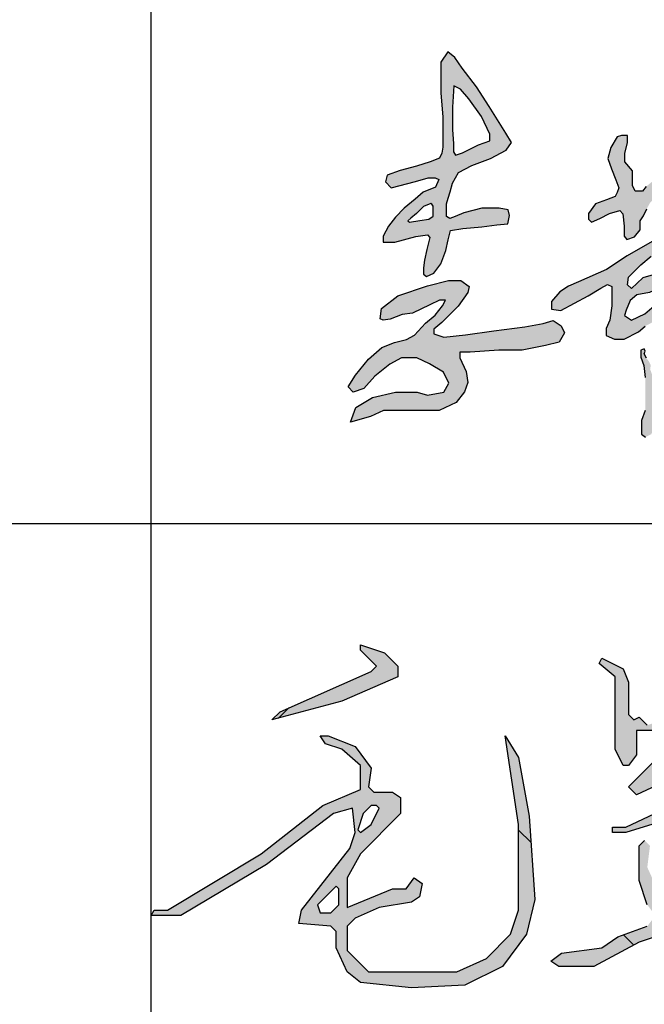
# Model space of a CAD drawing. Extents: x 687841 to 771941, y 252015 to 732780.
# Tile 8 of 98: x 769127 to 770059, y 263498 to 264967. Entities that reach past the tile are written whole.
import ezdxf

# ---------------------------------------------------------------- set-up
doc = ezdxf.new("R2010")
doc.units = 0
doc.header["$LTSCALE"] = 1000
doc.header["$MEASUREMENT"] = 0
doc.layers.get('0').update_dxf_attribs({"linetype": 'CONTINUOUS'})
doc.layers.add('PUB_TITLE', color=4, linetype='CONTINUOUS')

# ---------------------------------------------------------------- blocks, each defined once
blk = doc.blocks.new('李敬辉')
h = blk.add_hatch(color=3)
h.paths.add_polyline_path([(3996.515418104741, 949.8547423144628), (3919.837361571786, 887.2040602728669), (3809.476684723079, 792.9538422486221), (3729.932400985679, 732.1403451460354), (3679.72012962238, 668.5681476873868), (3669.576898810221, 638.6948370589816), (3706.946696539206, 622.1578117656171), (3817.454301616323, 677.6368172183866), (3907.141816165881, 707.510127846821), (3970.136618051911, 727.7812186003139), (3990.423079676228, 742.7178177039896), (3996.295476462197, 778.459170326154), (4005.99273953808, 824.1076287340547), (4011.865136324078, 887.0548775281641), (4025.745346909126, 937.199391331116), (4016.669824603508, 959.070908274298)], flags=16)
h.paths.add_polyline_path([(4032.029908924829, 1341.098688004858), (3905.536647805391, 1269.765277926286), (3844.168647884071, 1178.408328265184), (3835.401855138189, 1138.361473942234), (3884.24580103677, 1155.881958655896), (3964.399881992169, 1209.69499644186), (4023.263116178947, 1252.244680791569), (4055.82574677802, 1307.309189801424)], flags=16)
h.paths.add_polyline_path([(3256.286730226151, 1743.453381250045), (3239.085076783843, 1695.707533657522), (3257.897749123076, 1665.240977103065), (3275.375898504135, 1637.036219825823), (3275.375898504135, 1590.599689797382), (3284.339872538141, 1520.294819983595), (3276.611267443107, 1463.661475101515), (3258.577855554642, 1420.542940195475), (3246.484582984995, 1391.627491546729), (3212.206675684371, 1376.780794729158), (3163.259068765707, 1376.780794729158), (3103.362829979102, 1398.661867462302), (3077.601038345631, 1426.334985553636), (3069.228382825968, 1468.810022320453), (3038.314187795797, 1468.810022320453), (3013.840271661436, 1452.72099494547), (3013.840271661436, 1416.038003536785), (3040.246339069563, 1372.919468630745), (3083.009439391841, 1316.581341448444), (3111.423826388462, 1294.779525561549), (3148.46393700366, 1294.779525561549), (3188.041038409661, 1305.933942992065), (3207.829701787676, 1305.933942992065), (3215.440674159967, 1290.216354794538), (3199.203978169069, 1250.668987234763), (3128.95448232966, 1162.909061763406), (3065.652528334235, 1116.906139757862), (3031.318195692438, 1079.707135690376), (2990.226741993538, 1019.632357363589), (2990.226741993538, 979.9753792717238), (3002.529502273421, 969.2679479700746), (3034.675911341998, 1019.632357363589), (3096.34520427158, 1076.360360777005), (3141.856448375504, 1114.341140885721), (3172.364111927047, 1137.829385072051), (3187.867969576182, 1149.823362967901), (3209.302138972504, 1171.483865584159), (3205.360766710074, 1144.654355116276), (3186.409278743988, 1107.129554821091), (3176.238780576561, 1077.546627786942), (3105.422304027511, 1013.050216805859), (3024.622820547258, 946.3531636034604), (2961.744524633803, 885.9407848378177), (2916.392828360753, 845.5490227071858), (2879.880262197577, 812.3709826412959), (2856.711348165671, 773.9496244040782), (2851.288975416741, 744.3946902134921), (2868.049384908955, 729.617166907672), (2913.893921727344, 770.9940747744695), (3024.241978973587, 863.8615137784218), (3094.972180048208, 923.3870985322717), (3162.195641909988, 988.1211843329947), (3199.760592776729, 1041.004612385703), (3221.666419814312, 1053.467835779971), (3242.776986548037, 1066.727337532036), (3269.91904719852, 1066.727337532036), (3247.300663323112, 1030.263792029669), (3206.217772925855, 959.6751714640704), (3152.251845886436, 892.8381540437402), (3048.010324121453, 780.3212003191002), (2914.632393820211, 624.9261803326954), (2820.037656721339, 519.2316109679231), (2736.441353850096, 377.1421853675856), (2707.472380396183, 319.8508400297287), (2707.472380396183, 271.6054551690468), (2718.347773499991, 252.813600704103), (2745.398116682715, 249.2491786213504), (2858.105588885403, 362.5780372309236), (2963.060568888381, 494.8127452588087), (3040.665715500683, 600.8559323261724), (3088.007928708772, 652.0849720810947), (3116.167444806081, 687.1752943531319), (3154.265799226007, 721.2723765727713), (3169.925599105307, 721.2723765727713), (3184.202425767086, 706.992766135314), (3175.243860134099, 659.2123547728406), (3160.037915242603, 608.5996072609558), (3147.189131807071, 547.3029244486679), (3102.52858411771, 439.3196871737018), (3102.52858411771, 399.0522627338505), (3135.403099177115, 384.2168425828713), (3182.063628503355, 435.0809635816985), (3275.475052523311, 581.1097354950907), (3338.135209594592, 676.2815813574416), (3378.237827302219, 765.6095557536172), (3378.237827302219, 823.2136564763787), (3364.034915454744, 834.0665606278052), (3343.148121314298, 814.8652686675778), (3312.235729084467, 748.0779413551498), (3274.639454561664, 693.8133081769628), (3249.575346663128, 663.7589996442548), (3233.701464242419, 663.7589996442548), (3233.701464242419, 706.8915871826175), (3217.92876399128, 760.4662923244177), (3202.279780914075, 787.0130638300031), (3172.437801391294, 798.6499924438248), (3152.785700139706, 811.7415371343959), (3178.98850180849, 841.9247926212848), (3250.33274815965, 928.911598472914), (3319.167147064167, 1012.838261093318), (3341.295743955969, 1063.054429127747), (3341.295743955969, 1107.035683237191), (3311.164865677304, 1129.769020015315), (3281.898655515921, 1136.62872816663), (3265.639875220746, 1130.852084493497), (3253.712548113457, 1147.664878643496), (3273.430000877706, 1224.706243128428), (3292.2830108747, 1258.871452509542), (3300.910537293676, 1289.205127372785), (3335.226391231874, 1337.753936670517), (3426.717607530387, 1418.450559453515), (3514.865530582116, 1502.069117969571), (3559.831878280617, 1542.099671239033), (3577.818192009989, 1591.933678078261), (3558.19673836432, 1616.442143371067), (3526.311509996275, 1589.482786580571), (3483.798097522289, 1557.621759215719), (3439.649545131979, 1527.39454709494), (3401.22375709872, 1491.448700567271), (3374.244173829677, 1468.574050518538), (3349.717075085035, 1456.319817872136), (3337.453525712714, 1471.841905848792), (3337.453525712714, 1533.930145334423), (3337.453525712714, 1591.185291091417), (3327.696770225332, 1652.868702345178), (3311.992351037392, 1690.289625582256), (3293.066327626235, 1724.491596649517)])
h.paths.add_polyline_path([(2399.124112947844, 949.9947065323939), (2324.079618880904, 885.5519203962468), (2291.833830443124, 840.4419588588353), (2298.283123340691, 804.1196142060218), (2329.942550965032, 753.1511664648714), (2348.117257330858, 743.7777234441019), (2366.878549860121, 785.3726157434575), (2388.570970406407, 842.1994372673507), (2407.918398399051, 897.8546065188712), (2407.918398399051, 924.2175695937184), (2407.918398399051, 940.0353249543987)], flags=16)
h.paths.add_polyline_path([(2725.67412876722, 1378.992116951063), (2627.52381868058, 1264.198187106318), (2489.221313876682, 1112.62570795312), (2318.261982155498, 957.2734079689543), (2225.509707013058, 889.4683328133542), (2164.861024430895, 831.4172459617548), (2104.230369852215, 784.0029899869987), (1996.79991962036, 688.9801020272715), (2046.421999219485, 668.3485893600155), (2183.72958358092, 745.8025391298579), (2217.685102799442, 769.9677829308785), (2263.688511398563, 715.8439009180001), (2286.840974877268, 695.6006905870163), (2286.840974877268, 668.1276819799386), (2279.123411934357, 640.654785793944), (2241.555080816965, 583.8998013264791), (2112.426125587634, 460.6810373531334), (2008.493558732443, 361.153999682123), (1921.131205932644, 281.1597836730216), (1873.490178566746, 252.013724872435), (1823.904605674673, 185.949377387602), (1871.545633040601, 163.6041181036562), (1991.13461952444, 251.0421820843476), (2139.357033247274, 383.4063991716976), (2206.763738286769, 457.6508401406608), (2250.424633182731, 499.7481421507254), (2296.029172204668, 551.9527718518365), (2320.652946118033, 577.3518367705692), (2342.893868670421, 577.3518367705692), (2377.095244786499, 502.723140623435), (2447.917805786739, 397.0979350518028), (2527.450371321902, 290.3825824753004), (2627.415650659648, 188.7907072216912), (2710.223228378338, 140.1671379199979), (2783.640469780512, 107.7515374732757), (2853.79576930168, 101.2286428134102), (2831.842752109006, 151.6147124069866), (2737.541287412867, 216.0881141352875), (2653.026232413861, 296.2742328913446), (2536.300768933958, 404.1069383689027), (2474.980543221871, 501.9305721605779), (2432.451806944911, 579.2642313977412), (2413.376601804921, 645.4475203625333), (2403.83911190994, 683.5690516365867), (2436.72444377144, 807.2430084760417), (2460.581802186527, 906.2978777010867), (2469.262285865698, 996.3725527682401), (2496.638935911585, 1033.069709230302), (2598.221777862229, 1129.443673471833), (2672.22818559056, 1199.655244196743), (2749.127209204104, 1286.240246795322), (2776.503859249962, 1328.942261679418), (2776.503859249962, 1380.623234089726)])
h.paths.add_polyline_path([(1689.874286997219, 731.2899922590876), (1619.251386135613, 718.7695465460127), (1581.092187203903, 687.4684884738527), (1558.310649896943, 632.2648021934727), (1548.059025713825, 601.5328195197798), (1587.357143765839, 575.9228526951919), (1663.106082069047, 612.3459266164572), (1728.603170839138, 668.6878761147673), (1745.119751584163, 726.1679764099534), (1710.377760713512, 741.534023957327)], flags=16)
h.paths.add_polyline_path([(1183.492006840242, 736.0726089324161), (1135.321406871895, 680.4368885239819), (1135.321406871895, 637.9287999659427), (1187.871008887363, 631.0524534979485), (1265.444381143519, 671.0600728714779), (1343.643325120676, 713.5682738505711), (1415.586326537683, 756.7015359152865), (1451.870387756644, 777.3304628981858), (1476.894157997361, 766.0782391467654), (1476.894157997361, 656.6135171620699), (1466.108904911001, 576.700469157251), (1445.612867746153, 528.9126380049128), (1445.612867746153, 488.572139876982), (1491.573685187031, 468.7122853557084), (1546.399998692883, 468.7122853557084), (1627.277678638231, 509.4725637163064), (1666.32205254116, 542.217220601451), (1715.824696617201, 568.6917053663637), (1799.968600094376, 610.5205458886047), (1823.691424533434, 682.5129682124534), (1823.691424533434, 776.4544780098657), (1789.425147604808, 814.2065936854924), (1723.528738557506, 836.1555687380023), (1652.36071594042, 814.2065936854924), (1588.975382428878, 754.226473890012), (1566.47237777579, 775.8476291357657), (1572.098016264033, 819.5224234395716), (1640.482740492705, 889.1421993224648), (1699.32005942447, 937.5600380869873), (1798.997341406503, 1001.886468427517), (1910.19248946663, 1063.497030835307), (1966.90791238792, 1096.737689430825), (2020.896599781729, 1122.349454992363), (2062.887876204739, 1141.966817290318), (2097.244293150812, 1154.500191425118), (2128.328627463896, 1145.236471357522), (2134.872567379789, 1119.079800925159), (2057.26268841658, 959.4752868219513), (1963.602027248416, 793.8271290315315), (1869.933478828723, 588.9590862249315), (1838.080700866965, 503.2660219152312), (1786.626074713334, 396.7616836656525), (1740.733989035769, 285.180635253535), (1721.140253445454, 227.6262246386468), (1708.657889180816, 227.6262246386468), (1705.388736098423, 264.7481078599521), (1693.500845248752, 298.9002763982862), (1697.364471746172, 321.1733613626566), (1684.28763406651, 345.8222405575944), (1673.474888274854, 360.2560926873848), (1659.458791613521, 385.1543217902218), (1665.685438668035, 400.5263276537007), (1660.008195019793, 414.6172955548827), (1640.595640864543, 405.284324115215), (1640.595640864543, 365.7562929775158), (1657.332839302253, 320.4454350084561), (1666.274052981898, 251.4761273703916), (1666.274052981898, 180.9552967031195), (1666.274052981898, 123.1384953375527), (1666.274052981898, 64.65121477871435), (1644.698814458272, 8.411231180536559), (1644.698814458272, -29.43250765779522), (1644.698814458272, -68.853064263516), (1667.316972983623, -85.14692280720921), (1699.403213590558, -69.37874513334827), (1725.703366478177, -14.71557930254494), (1725.703366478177, 32.06349769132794), (1737.275541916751, 83.0474595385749), (1754.556735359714, 130.2676767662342), (1774.862351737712, 189.8965931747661), (1813.726220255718, 303.5021200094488), (1860.170864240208, 404.1981118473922), (1908.211211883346, 512.7007344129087), (1944.435104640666, 578.6309635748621), (1996.79991962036, 688.9801020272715), (2070.264259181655, 840.4708510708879), (2157.681822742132, 997.994451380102), (2228.243879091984, 1080.907680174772), (2316.446336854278, 1178.183823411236), (2427.769709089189, 1344.311569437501), (2506.371804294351, 1503.742168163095), (2572.071933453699, 1639.363335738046), (2617.341618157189, 1732.811059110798), (2617.341618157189, 1789.920652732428), (2589.362140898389, 1821.183937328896), (2559.721849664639, 1810.488647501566), (2511.144943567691, 1746.316683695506), (2429.485524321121, 1500.876667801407), (2312.816173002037, 1303.115547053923), (2260.44459752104, 1228.805227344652), (2233.130820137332, 1186.955813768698), (2195.347054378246, 1227.440548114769), (2139.353878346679, 1253.823859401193), (2094.286348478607, 1236.083366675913), (1925.694995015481, 1150.45719289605), (1796.810544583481, 1074.057977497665), (1563.674656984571, 938.5519290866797), (1446.220636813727, 861.5309128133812), (1288.392001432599, 792.7621643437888), (1232.417980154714, 768.0053609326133)])
h.paths.add_polyline_path([(1507.571059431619, 1611.519450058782), (1471.802373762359, 1551.269182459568), (1453.918143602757, 1489.48729035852), (1475.873096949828, 1432.023041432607), (1499.378007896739, 1368.198683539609), (1516.057618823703, 1322.90749057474), (1506.485097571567, 1297.615908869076), (1495.754379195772, 1275.149796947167), (1446.189313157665, 1256.257775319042), (1384.871791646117, 1233.280934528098), (1345.99507817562, 1178.441380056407), (1345.99507817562, 1146.784396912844), (1361.835383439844, 1129.934841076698), (1409.867393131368, 1150.35859962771), (1463.009440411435, 1178.441380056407), (1522.794130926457, 1196.312168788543), (1539.656398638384, 1176.398914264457), (1546.810135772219, 1106.447496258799), (1546.810135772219, 1050.79266427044), (1561.62847858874, 1031.900642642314), (1604.550901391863, 1046.707845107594), (1636.742605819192, 1085.513121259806), (1636.742605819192, 1138.104366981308), (1655.797304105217, 1165.83324591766), (1674.192628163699, 1205.149026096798), (1692.233025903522, 1237.834099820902), (1720.042798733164, 1265.622786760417), (1720.042798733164, 1239.892529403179), (1720.042798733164, 1200.782479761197), (1783.902043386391, 1235.775670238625), (1857.031062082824, 1317.083413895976), (1938.4000051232, 1387.069794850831), (2010.499174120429, 1445.734813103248), (2041.398946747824, 1501.312299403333), (2041.398946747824, 1544.539095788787), (1994.019550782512, 1544.539095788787), (1970.877453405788, 1537.53020489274), (1961.976802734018, 1517.251806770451), (1961.976802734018, 1500.886785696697), (1956.280178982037, 1482.387225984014), (1946.311369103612, 1466.733717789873), (1933.494360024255, 1462.820340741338), (1933.494360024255, 1489.146654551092), (1943.46316990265, 1517.251806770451), (1943.46316990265, 1540.376256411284), (1923.871011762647, 1567.552698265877), (1911.765883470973, 1591.388773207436), (1911.765883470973, 1609.888332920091), (1891.472210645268, 1614.513222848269), (1883.639719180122, 1608.821007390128), (1868.368197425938, 1597.266258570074), (1858.873524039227, 1574.795424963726), (1873.10978769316, 1539.779300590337), (1873.10978769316, 1518.307215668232), (1873.10978769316, 1493.006181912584), (1854.091821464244, 1459.176661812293), (1843.223864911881, 1441.290021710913), (1843.223864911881, 1424.680934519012), (1803.503440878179, 1402.03056448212), (1716.115623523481, 1368.089522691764), (1670.884489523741, 1330.801930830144), (1650.530648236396, 1304.248751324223), (1608.691933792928, 1304.248751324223), (1593.991674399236, 1337.581482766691), (1593.991674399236, 1420.390047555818), (1550.660241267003, 1470.996499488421), (1550.660241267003, 1520.699086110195), (1566.034522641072, 1577.631246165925), (1566.034522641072, 1619.200843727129), (1532.572970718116, 1619.200843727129)], flags=17)
h.paths.add_polyline_path([(168.3466233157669, 582.6222484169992), (174.9746187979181, 641.5664081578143), (267.1028996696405, 713.0941942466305), (434.7896980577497, 770.0514241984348), (553.4297355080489, 799.1924240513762), (623.6857664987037, 799.1924240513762), (670.081284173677, 766.0776770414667), (662.7905342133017, 731.6383851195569), (607.7787576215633, 654.1500345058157), (515.7140254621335, 561.9706123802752), (470.6440167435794, 525.5443906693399), (470.6440167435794, 498.3903206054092), (527.6442821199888, 480.5084021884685), (649.5983173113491, 493.0920285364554), (809.3890755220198, 516.2388499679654), (985.6238517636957, 537.9385875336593), (1089.192928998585, 557.1345957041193), (1145.989027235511, 572.9921481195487), (1190.25656444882, 543.7808851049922), (1208.631832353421, 504.5543672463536), (1178.563150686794, 451.1395248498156), (1102.556862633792, 432.7782430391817), (970.589623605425, 406.0708218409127), (837.7870119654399, 406.0708218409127), (676.0104691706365, 394.2933669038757), (617.3928665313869, 394.2933669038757), (617.3928665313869, 362.6638144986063), (653.1658338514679, 285.7908567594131), (662.541973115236, 223.9548901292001), (643.7896945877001, 171.4879820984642), (596.9089982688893, 109.6520154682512), (500.3347863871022, 64.68044425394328), (399.0723921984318, 64.68044425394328), (276.4846726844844, 64.68044425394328), (186.6862859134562, 64.68044425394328), (113.4294937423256, 31.87800294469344), (0, 0), (30.72039399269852, 82.64679088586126), (125.2450472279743, 138.1381626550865), (253.6920932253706, 168.2718404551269), (377.2470151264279, 168.2718404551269), (435.2929047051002, 152.5285078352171), (527.3369046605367, 169.1004960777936), (556.3599621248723, 220.4737720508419), (526.5078418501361, 280.9616977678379), (446.0727493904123, 328.1920328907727), (375.5884388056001, 362.9933206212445), (287.6904289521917, 362.9933206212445), (223.0109101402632, 326.5348340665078), (138.4296022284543, 258.589457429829), (74.57914622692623, 189.8155375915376), (15.70419383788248, 169.1004960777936), (-13.3188636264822, 198.9301873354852), (28.14261484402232, 265.2182527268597), (101.1145645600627, 355.5358697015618), (176.3168036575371, 421.4631759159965), (249.6434543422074, 448.7945339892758), (316.5685863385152, 466.821700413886), (361.9612963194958, 491.2455126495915), (424.2816255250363, 559.4976863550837), (478.9857993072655, 604.8560984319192), (519.722777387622, 656.02982702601), (537.1815466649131, 689.1763891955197), (503.4279410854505, 689.1763891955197), (447.5600596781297, 663.0080269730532), (349.7912672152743, 615.9049524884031), (291.5955198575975, 607.1822025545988), (224.6703878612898, 582.1769486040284), (183.9334097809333, 575.7801903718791)])
h.paths.add_polyline_path([(454.2038296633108, 1235.907652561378), (412.5976764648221, 1217.559074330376), (373.1659258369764, 1178.999550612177), (341.3327533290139, 1152.665817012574), (323.3288622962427, 1137.021977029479), (332.7221281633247, 1129.460761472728), (391.1698168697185, 1138.847020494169), (442.9317672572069, 1147.159600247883), (466.8387559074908, 1162.83430175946), (466.8387559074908, 1193.339756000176), (466.8387559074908, 1220.716419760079), (460.5765035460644, 1231.406313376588)], flags=16)
h.paths.add_polyline_path([(584.8570525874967, 1900.046747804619), (575.7411926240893, 1780.415339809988), (575.7411926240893, 1654.027426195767), (581.8109960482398, 1572.947222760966), (581.8109960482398, 1526.92552643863), (593.3682983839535, 1507.838679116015), (633.2214535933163, 1521.034438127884), (723.3524570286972, 1567.230836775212), (787.9111882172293, 1588.935071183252), (787.9111882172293, 1628.123365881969), (740.8409725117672, 1726.611632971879), (669.0421951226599, 1826.692456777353), (622.5840301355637, 1881.556069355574)], flags=16)
h.paths.add_polyline_path([(550.6811410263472, 2092.742400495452), (509.9966695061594, 2033.609823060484), (509.9966695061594, 1861.755685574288), (521.1927357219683, 1723.200103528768), (521.1927357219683, 1632.011223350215), (521.1927357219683, 1554.473632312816), (516.2323305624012, 1519.188821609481), (503.139267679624, 1492.229689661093), (449.9737839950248, 1471.613915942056), (373.7671597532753, 1446.783701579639), (280.4397912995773, 1421.155747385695), (207.0601833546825, 1394.815943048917), (197.086415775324, 1357.0860867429), (229.1453890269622, 1323.627443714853), (367.3555003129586, 1359.221637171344), (439.3099945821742, 1380.578265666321), (478.4934094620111, 1380.578265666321), (499.6499476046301, 1370.128053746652), (481.2163140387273, 1327.716197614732), (410.9089032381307, 1298.553950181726), (364.9214944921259, 1259.229063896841), (303.171075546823, 1209.664642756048), (255.0750664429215, 1158.070909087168), (215.4664160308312, 1107.183966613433), (185.0524980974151, 1049.936015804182), (185.0524980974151, 1017.424857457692), (251.5384228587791, 1017.424857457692), (369.657000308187, 1047.815754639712), (435.4355512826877, 1057.710494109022), (448.0700268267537, 1043.537571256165), (431.7497259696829, 976.1078700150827), (419.0185752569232, 915.1323741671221), (411.9944143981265, 871.703669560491), (411.9944143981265, 836.1711952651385), (428.6766274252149, 822.1336273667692), (470.8209165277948, 840.9965319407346), (509.8923324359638, 894.5146892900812), (537.9403002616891, 969.0337749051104), (552.2320000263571, 1029.111925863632), (565.0451781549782, 1083.280663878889), (635.5177705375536, 1094.60686068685), (742.3634374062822, 1103.083858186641), (827.3533049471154, 1113.971725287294), (889.6792679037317, 1120.504513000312), (898.396258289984, 1166.669321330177), (891.8584028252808, 1200.204185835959), (839.9929635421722, 1208.043418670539), (741.9276104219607, 1208.043418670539), (639.9972787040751, 1183.29841947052), (590.7506322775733, 1162.208566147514), (561.9979948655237, 1150.899569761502), (543.0334365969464, 1162.208566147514), (543.0334365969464, 1233.489025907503), (551.9782558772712, 1265.654714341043), (562.910662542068, 1301.765145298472), (577.3592059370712, 1349.307224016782), (611.1671208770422, 1410.878439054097), (685.8717870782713, 1450.109678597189), (791.5149861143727, 1489.544175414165), (880.2736077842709, 1536.030845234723), (910.2679239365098, 1580.682466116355), (878.4372302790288, 1632.06248735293), (784.2823764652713, 1783.283875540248), (711.3083985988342, 1895.599932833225), (631.0707127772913, 2001.038294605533), (590.4022411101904, 2061.445726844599)])
h.paths.add_polyline_path([(4308.846747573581, 1042.204819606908), (4267.878560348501, 1083.500671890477), (4228.514640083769, 1099.04018513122), (4220.252856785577, 1083.015012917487), (4247.953560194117, 1024.741894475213), (4267.048145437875, 1004.378168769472), (4249.923344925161, 960.0513323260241), (4210.08416141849, 929.9731905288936), (4146.341197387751, 875.1248672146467), (4101.189837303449, 829.122956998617), (4083.48363367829, 810.5452646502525), (4082.598233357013, 840.6234064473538), (4090.566160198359, 909.6262155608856), (4112.818124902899, 971.0614011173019), (4132.295129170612, 1019.717235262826), (4171.249137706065, 1071.911634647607), (4207.13094909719, 1126.366933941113), (4167.020669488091, 1145.554173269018), (4123.44180200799, 1086.066120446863), (4107.506173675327, 1071.911634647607), (4098.652846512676, 1118.798186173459), (4116.359275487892, 1170.107944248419), (4122.514261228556, 1230.956741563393), (4220.904118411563, 1309.410676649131), (4284.509618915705, 1383.892213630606), (4311.343175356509, 1410.70564788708), (4299.417200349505, 1453.4083372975), (4268.608243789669, 1464.332291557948), (4255.688249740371, 1436.525842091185), (4233.823887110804, 1405.740234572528), (4201.027343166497, 1371.975244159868), (4163.261605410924, 1339.203268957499), (4142.391036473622, 1317.355360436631), (4117.54506741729, 1301.465992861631), (4101.643692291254, 1310.403804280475), (4130.46483611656, 1365.023575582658), (4183.138155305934, 1418.65033167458), (4213.97392852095, 1504.523944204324), (4259.690466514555, 1618.729012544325), (4285.530229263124, 1705.127631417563), (4290.49942307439, 1788.546979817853), (4266.647473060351, 1825.29124070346), (4197.07875970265, 1844.159878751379), (4082.787527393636, 1799.470934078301), (3971.47790151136, 1734.92022372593), (3880.045050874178, 1669.376498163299), (3814.451737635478, 1609.79120112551), (3763.766005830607, 1574.040067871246), (3729.975668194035, 1544.247475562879), (3716.0618804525, 1552.19215935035), (3720.037280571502, 1591.915578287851), (3711.092686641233, 1617.73588491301), (3691.915172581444, 1624.639886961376), (3664.09165339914, 1595.464261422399), (3664.09165339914, 1561.48331015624), (3664.09165339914, 1490.946852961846), (3641.357214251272, 1406.537749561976), (3602.582809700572, 1319.361176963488), (3567.635750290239, 1230.604301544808), (3527.515329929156, 1141.619998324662), (3495.876409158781, 1067.594665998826), (3462.694291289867, 1007.449062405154), (3450.34736240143, 961.9543960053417), (3450.34736240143, 931.6814285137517), (3478.760397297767, 912.6919378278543), (3517.52826669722, 971.5595388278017), (3581.223005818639, 1103.582445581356), (3634.974624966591, 1225.510953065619), (3662.050207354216, 1304.942501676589), (3694.045406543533, 1379.116342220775), (3724.145862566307, 1459.309880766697), (3763.048040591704, 1498.651068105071), (3888.497931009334, 1596.280663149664), (3984.182460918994, 1656.481015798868), (4084.591905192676, 1696.024336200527), (4151.661711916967, 1727.636238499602), (4191.214700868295, 1735.075814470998), (4211.223756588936, 1719.731576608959), (4196.798649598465, 1665.329227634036), (4175.737209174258, 1594.785912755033), (4159.021644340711, 1536.324938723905), (4141.783492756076, 1490.39149293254), (4105.217743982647, 1466.902686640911), (4002.332604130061, 1399.738523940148), (3919.064636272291, 1339.385278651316), (3843.419584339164, 1278.446207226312), (3801.205436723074, 1220.788931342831), (3771.885593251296, 1165.123419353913), (3733.18352606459, 1097.738911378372), (3713.246131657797, 1032.698045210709), (3744.911418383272, 1014.533500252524), (3744.911418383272, 994.7867413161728), (3781.692376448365, 947.8822024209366), (3835.673401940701, 987.7510942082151), (3822.764900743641, 1038.173512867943), (3884.731881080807, 1080.20538582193), (3966.215527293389, 1126.077112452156), (4001.792890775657, 1149.586379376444), (4027.615301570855, 1142.705536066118), (4027.615301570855, 1072.17784771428), (3991.863967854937, 1011.12781670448), (3905.312424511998, 932.8783755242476), (3691.115405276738, 754.7451846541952), (3587.504187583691, 641.9545980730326), (3552.598367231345, 606.263947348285), (3525.81033149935, 555.9727240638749), (3525.81033149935, 503.2479221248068), (3567.210064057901, 465.9350355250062), (3636.209993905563, 474.8576701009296), (3747.421141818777, 538.9385728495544), (3854.573735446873, 600.5858969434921), (3933.314646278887, 654.1218168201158), (3960.102682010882, 654.1218168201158), (3978.872537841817, 637.0293190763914), (3970.741682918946, 581.1269359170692), (3966.852141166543, 512.5802190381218), (3956.398828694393, 415.5219478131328), (3943.816409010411, 288.6258910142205), (3943.816409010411, 132.3412831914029), (3935.493105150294, 15.7636808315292), (3935.493105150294, -184.6980185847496), (3935.493105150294, -325.9623860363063), (3953.33136390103, -425.0752645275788), (3953.33136390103, -512.7958426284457), (3978.413274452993, -561.782644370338), (3996.654684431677, -529.8842932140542), (3996.654684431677, -404.5691013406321), (3996.654684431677, -280.3931844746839), (4002.961556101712, -148.625361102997), (4002.961556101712, -50.3631727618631), (4002.961556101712, 46.63922519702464), (4013.067604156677, 147.7434178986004), (4013.118983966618, 282.2500430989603), (4017.588576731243, 353.2129133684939), (4032.327821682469, 518.2874989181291), (4035.505257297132, 586.5513644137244), (4041.065769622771, 624.652210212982), (4072.840351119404, 648.4651264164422), (4083.167242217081, 698.4724865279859), (4091.905190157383, 729.4293113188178), (4192.021003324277, 815.2594168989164), (4286.68559893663, 888.1750409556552), (4326.985623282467, 954.7306684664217), (4343.547274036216, 1002.014066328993)])
for points in [[(550.6811410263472, 2092.742400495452), (509.9966695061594, 2033.609823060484), (509.9966695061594, 1861.755685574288), (521.1927357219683, 1723.200103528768), (521.1927357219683, 1632.011223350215), (521.1927357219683, 1554.473632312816), (516.2323305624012, 1519.188821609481), (503.139267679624, 1492.229689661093), (449.9737839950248, 1471.613915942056), (373.7671597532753, 1446.783701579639), (280.4397912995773, 1421.155747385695), (207.0601833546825, 1394.815943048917), (197.086415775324, 1357.0860867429), (229.1453890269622, 1323.627443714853), (367.3555003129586, 1359.221637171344), (439.3099945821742, 1380.578265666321), (478.4934094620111, 1380.578265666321), (499.6499476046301, 1370.128053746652), (481.2163140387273, 1327.716197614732), (410.9089032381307, 1298.553950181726), (364.9214944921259, 1259.229063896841), (303.171075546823, 1209.664642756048), (255.0750664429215, 1158.070909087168), (215.4664160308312, 1107.183966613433), (185.0524980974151, 1049.936015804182), (185.0524980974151, 1017.424857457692), (251.5384228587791, 1017.424857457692), (369.657000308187, 1047.815754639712), (435.4355512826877, 1057.710494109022), (448.0700268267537, 1043.537571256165), (431.7497259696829, 976.1078700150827), (419.0185752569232, 915.1323741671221), (411.9944143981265, 871.703669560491), (411.9944143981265, 836.1711952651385), (428.6766274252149, 822.1336273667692), (470.8209165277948, 840.9965319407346), (509.8923324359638, 894.5146892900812), (537.9403002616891, 969.0337749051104), (552.2320000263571, 1029.111925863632), (565.0451781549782, 1083.280663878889), (635.5177705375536, 1094.60686068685), (742.3634374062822, 1103.083858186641), (827.3533049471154, 1113.971725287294), (889.6792679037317, 1120.504513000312), (898.396258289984, 1166.669321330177), (891.8584028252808, 1200.204185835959), (839.9929635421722, 1208.043418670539), (741.9276104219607, 1208.043418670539), (639.9972787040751, 1183.29841947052), (590.7506322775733, 1162.208566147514), (561.9979948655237, 1150.899569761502), (543.0334365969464, 1162.208566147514), (543.0334365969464, 1233.489025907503), (551.9782558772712, 1265.654714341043), (562.910662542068, 1301.765145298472), (577.3592059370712, 1349.307224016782), (611.1671208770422, 1410.878439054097), (685.8717870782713, 1450.109678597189), (791.5149861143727, 1489.544175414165), (880.2736077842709, 1536.030845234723), (910.2679239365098, 1580.682466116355), (878.4372302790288, 1632.06248735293), (784.2823764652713, 1783.283875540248), (711.3083985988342, 1895.599932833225), (631.0707127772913, 2001.038294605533), (590.4022411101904, 2061.445726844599)], [(584.8570525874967, 1900.046747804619), (575.7411926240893, 1780.415339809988), (575.7411926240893, 1654.027426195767), (581.8109960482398, 1572.947222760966), (581.8109960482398, 1526.92552643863), (593.3682983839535, 1507.838679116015), (633.2214535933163, 1521.034438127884), (723.3524570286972, 1567.230836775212), (787.9111882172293, 1588.935071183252), (787.9111882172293, 1628.123365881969), (740.8409725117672, 1726.611632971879), (669.0421951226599, 1826.692456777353), (622.5840301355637, 1881.556069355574)], [(454.2038296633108, 1235.907652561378), (412.5976764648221, 1217.559074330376), (373.1659258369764, 1178.999550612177), (341.3327533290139, 1152.665817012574), (323.3288622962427, 1137.021977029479), (332.7221281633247, 1129.460761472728), (391.1698168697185, 1138.847020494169), (442.9317672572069, 1147.159600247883), (466.8387559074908, 1162.83430175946), (466.8387559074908, 1193.339756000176), (466.8387559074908, 1220.716419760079), (460.5765035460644, 1231.406313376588)], [(168.3466233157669, 582.6222484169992), (174.9746187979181, 641.5664081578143), (267.1028996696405, 713.0941942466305), (434.7896980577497, 770.0514241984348), (553.4297355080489, 799.1924240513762), (623.6857664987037, 799.1924240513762), (670.081284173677, 766.0776770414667), (662.7905342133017, 731.6383851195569), (607.7787576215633, 654.1500345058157), (515.7140254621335, 561.9706123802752), (470.6440167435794, 525.5443906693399), (470.6440167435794, 498.3903206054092), (527.6442821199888, 480.5084021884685), (649.5983173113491, 493.0920285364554), (809.3890755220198, 516.2388499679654), (985.6238517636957, 537.9385875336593), (1089.192928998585, 557.1345957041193), (1145.989027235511, 572.9921481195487), (1190.25656444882, 543.7808851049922), (1208.631832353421, 504.5543672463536), (1178.563150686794, 451.1395248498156), (1102.556862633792, 432.7782430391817), (970.589623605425, 406.0708218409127), (837.7870119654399, 406.0708218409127), (676.0104691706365, 394.2933669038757), (617.3928665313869, 394.2933669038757), (617.3928665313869, 362.6638144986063), (653.1658338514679, 285.7908567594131), (662.541973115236, 223.9548901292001), (643.7896945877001, 171.4879820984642), (596.9089982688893, 109.6520154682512), (500.3347863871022, 64.68044425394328), (399.0723921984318, 64.68044425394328), (276.4846726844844, 64.68044425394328), (186.6862859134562, 64.68044425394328), (113.4294937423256, 31.87800294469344), (0, 0), (30.72039399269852, 82.64679088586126), (125.2450472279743, 138.1381626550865), (253.6920932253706, 168.2718404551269), (377.2470151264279, 168.2718404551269), (435.2929047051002, 152.5285078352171), (527.3369046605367, 169.1004960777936), (556.3599621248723, 220.4737720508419), (526.5078418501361, 280.9616977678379), (446.0727493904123, 328.1920328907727), (375.5884388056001, 362.9933206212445), (287.6904289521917, 362.9933206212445), (223.0109101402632, 326.5348340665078), (138.4296022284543, 258.589457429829), (74.57914622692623, 189.8155375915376), (15.70419383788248, 169.1004960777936), (-13.3188636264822, 198.9301873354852), (28.14261484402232, 265.2182527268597), (101.1145645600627, 355.5358697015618), (176.3168036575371, 421.4631759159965), (249.6434543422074, 448.7945339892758), (316.5685863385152, 466.821700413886), (361.9612963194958, 491.2455126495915), (424.2816255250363, 559.4976863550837), (478.9857993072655, 604.8560984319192), (519.722777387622, 656.02982702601), (537.1815466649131, 689.1763891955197), (503.4279410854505, 689.1763891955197), (447.5600596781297, 663.0080269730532), (349.7912672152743, 615.9049524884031), (291.5955198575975, 607.1822025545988), (224.6703878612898, 582.1769486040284), (183.9334097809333, 575.7801903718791)], [(1689.874286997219, 731.2899922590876), (1619.251386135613, 718.7695465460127), (1581.092187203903, 687.4684884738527), (1558.310649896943, 632.2648021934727), (1548.059025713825, 601.5328195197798), (1587.357143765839, 575.9228526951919), (1663.106082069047, 612.3459266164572), (1728.603170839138, 668.6878761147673), (1745.119751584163, 726.1679764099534), (1710.377760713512, 741.534023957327)]]:
    blk.add_lwpolyline(points, close=True)
for points in [[(1723.528738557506, 836.1555687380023), (1652.36071594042, 814.2065936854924), (1588.975382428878, 754.226473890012), (1566.47237777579, 775.8476291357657), (1572.098016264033, 819.5224234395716), (1640.482740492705, 889.1421993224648), (1699.32005942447, 937.5600380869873)], [(1673.474888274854, 360.2560926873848), (1659.458791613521, 385.1543217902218), (1665.685438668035, 400.5263276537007), (1660.008195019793, 414.6172955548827), (1640.595640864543, 405.284324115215), (1640.595640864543, 365.7562929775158), (1657.332839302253, 320.4454350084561), (1666.274052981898, 251.4761273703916)], [(1666.274052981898, 64.65121477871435), (1644.698814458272, 8.411231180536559), (1644.698814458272, -29.43250765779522), (1644.698814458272, -68.853064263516), (1667.316972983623, -85.14692280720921)], [(1796.810544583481, 1074.057977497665), (1563.674656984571, 938.5519290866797), (1446.220636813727, 861.5309128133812), (1288.392001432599, 792.7621643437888), (1232.417980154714, 768.0053609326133), (1183.492006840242, 736.0726089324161), (1135.321406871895, 680.4368885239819), (1135.321406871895, 637.9287999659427), (1187.871008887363, 631.0524534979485), (1265.444381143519, 671.0600728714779), (1343.643325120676, 713.5682738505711), (1415.586326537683, 756.7015359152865), (1451.870387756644, 777.3304628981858), (1476.894157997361, 766.0782391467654), (1476.894157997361, 656.6135171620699), (1466.108904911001, 576.700469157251), (1445.612867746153, 528.9126380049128), (1445.612867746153, 488.572139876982), (1491.573685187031, 468.7122853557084), (1546.399998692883, 468.7122853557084), (1627.277678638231, 509.4725637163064), (1666.32205254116, 542.217220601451)], [(1670.884489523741, 1330.801930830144), (1650.530648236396, 1304.248751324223), (1608.691933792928, 1304.248751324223), (1593.991674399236, 1337.581482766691), (1593.991674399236, 1420.390047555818), (1550.660241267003, 1470.996499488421), (1550.660241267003, 1520.699086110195), (1566.034522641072, 1577.631246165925), (1566.034522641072, 1619.200843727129), (1532.572970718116, 1619.200843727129), (1507.571059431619, 1611.519450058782), (1471.802373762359, 1551.269182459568), (1453.918143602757, 1489.48729035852), (1475.873096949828, 1432.023041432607), (1499.378007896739, 1368.198683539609), (1516.057618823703, 1322.90749057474), (1506.485097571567, 1297.615908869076), (1495.754379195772, 1275.149796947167), (1446.189313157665, 1256.257775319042), (1384.871791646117, 1233.280934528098), (1345.99507817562, 1178.441380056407), (1345.99507817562, 1146.784396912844), (1361.835383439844, 1129.934841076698), (1409.867393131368, 1150.35859962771), (1463.009440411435, 1178.441380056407), (1522.794130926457, 1196.312168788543), (1539.656398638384, 1176.398914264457), (1546.810135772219, 1106.447496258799), (1546.810135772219, 1050.79266427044), (1561.62847858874, 1031.900642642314), (1604.550901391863, 1046.707845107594), (1636.742605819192, 1085.513121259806), (1636.742605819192, 1138.104366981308), (1655.797304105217, 1165.83324591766), (1674.192628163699, 1205.149026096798)]]:
    blk.add_lwpolyline(points)
blk = doc.blocks.new('毛昱钧')
at = {"linetype": 'Continuous'}
h = blk.add_hatch(dxfattribs=at)
h.set_pattern_fill('ANSI38', color=256, scale=100)
h.set_pattern_definition([(45, (0, 0), (-112.2532015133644, 112.2532015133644), []), (135, (0, 0), (-336.7596045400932, 112.2532015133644), [396.875, -238.125])])
h.paths.add_polyline_path([(86.00000000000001, 53), (94.99999999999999, 57), (107, 58.99999999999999), (110, 61.00000000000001), (111, 65.99999999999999), (108, 68), (105, 64), (100, 64), (83, 57), (83, 68), (88, 77), (103, 92), (103, 98), (100, 100), (93, 100), (91, 102), (92, 109), (86, 117), (76, 121), (73, 121), (75, 118), (81, 116), (88, 110), (88, 101), (74, 95), (51, 77), (16, 56), (11, 56), (10, 54), (21, 54), (53, 73), (78, 92), (85, 94), (86, 85), (84, 79), (66, 56), (65, 51), (77, 50), (79, 48), (79, 42), (83, 33), (88, 29), (107, 27), (127, 28), (141, 35), (150, 47), (153, 60), (151, 91), (147, 113), (142, 121), (147, 88), (147, 56), (144, 47), (135, 38), (124, 33), (91, 33), (83, 41), (83, 50)])
h.paths.add_polyline_path([(77, 55), (73, 55), (72, 58), (79, 65), (80, 64), (80, 58)], flags=16)
h.paths.add_polyline_path([(87.99999999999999, 85), (86.99999999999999, 86.00000000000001), (89.00000000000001, 92), (92, 95), (94, 95), (95, 94), (92, 88)], flags=16)
h.paths.add_polyline_path([(102, 143), (102, 147), (97, 152), (88, 155), (88, 153), (94, 147), (92, 145), (58, 130), (55, 127), (81, 134)])
h.paths.add_polyline_path([(222, 112), (208, 112), (201, 109), (199, 111), (214, 124), (218, 124), (221, 126), (222, 130), (210, 130), (195, 125), (192, 128), (190, 127), (188, 129), (188, 141), (186, 146), (178, 150), (177, 148), (183, 143), (183, 116), (186, 110), (188, 110), (191, 114), (191, 123), (211, 123), (204, 118), (188, 102), (191, 99), (208, 107), (221, 108), (225, 105), (228, 107), (235, 125), (245, 143), (245, 149), (240, 154), (235, 156), (231, 156), (202, 146), (200, 143), (210, 144), (217, 148), (227, 151), (237, 150), (240, 144), (227, 118)])
h.paths.add_polyline_path([(225, 94.00000000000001), (227, 98), (226, 99), (222, 99), (202, 94), (187, 87), (182, 87), (182, 85), (187, 85), (210, 92)])
h.paths.add_polyline_path([(221, 79.00000000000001), (209, 62), (207, 63), (209, 72), (205, 63), (202, 60), (200, 61), (195, 72), (196, 80), (194, 82), (192, 80), (192, 67), (195, 58), (198, 54), (195, 50), (184, 46), (178, 42), (163, 40), (159, 37), (162, 35), (175, 35), (192, 44), (207, 49), (232, 49), (240, 46), (240, 42), (252, 40), (263, 32), (265, 32), (268, 35), (265, 41), (249, 50), (234, 54), (213, 53), (208, 55), (219, 67), (225, 77), (226, 85), (224, 87), (219, 87), (212, 80), (212, 78), (217, 83), (220, 83)])
h.paths.add_polyline_path([(280, 116), (289, 133), (299, 132), (306, 134), (309, 132), (316, 134), (318, 139), (311, 140), (302, 137), (292, 136), (291, 139), (295, 148), (294, 160), (287, 166), (283, 166), (281, 166), (281, 163), (289, 154), (287, 146), (284, 144), (285, 139), (283, 133), (265, 98), (266, 95), (269, 95), (275, 101)])
h.paths.add_polyline_path([(284, 108), (283, 104), (289, 105), (301, 114), (306, 115), (307, 113), (314, 118), (314, 120), (311, 122), (308, 122), (297, 117)], flags=17)
h.paths.add_polyline_path([(298, 87), (300, 86), (294, 36), (298, 34), (300, 36), (305, 53), (316, 74), (315, 75), (302, 58), (300, 65), (304, 89), (309, 94), (314, 95), (314, 98), (307, 104), (306, 107), (302, 107), (302, 96), (272, 75), (269, 77), (269, 71), (275, 71)])
h.paths.add_polyline_path([(332, 110), (330, 111), (338, 128), (344, 150), (345, 170), (342, 175), (338, 175), (337, 168), (339, 172), (341, 168), (341, 151), (337, 134), (330, 116), (323, 106), (321, 100), (327, 100), (344, 113), (355, 118), (363, 118), (368, 113), (370, 107), (373, 68), (370, 42), (368, 39), (358, 46), (349, 46), (354, 44), (361, 37), (365, 29), (369, 29), (374, 37), (376, 57), (378, 63), (377, 95), (375, 110), (372, 117), (365, 123), (351, 122), (341, 117)])
h.paths.add_polyline_path([(347, 82.00000000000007), (346.9999999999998, 78.99999999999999), (343.0000000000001, 76.00000000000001), (351, 78), (352, 81), (350, 85), (335, 98), (334, 97), (334, 95)], flags=17)
h.paths.add_polyline_path([(342, 62), (336, 67), (338, 71), (336, 71), (334, 67), (335, 57), (337, 55), (340, 55), (348, 59), (361, 73), (366, 82), (365, 82), (357, 73)], flags=17)
h = blk.add_hatch(color=256, dxfattribs=at)
h.dxf.hatch_style = 1
h.paths.add_polyline_path([(88, 101), (74, 95), (51, 77), (16, 56), (11, 56), (10, 54), (21, 54), (53, 73), (78, 92), (85, 94), (86, 85), (84, 79), (66, 56), (65, 51), (77, 50), (79, 48), (79, 42), (83, 33), (88, 29), (107, 27), (127, 28), (141, 35), (150, 47), (153, 60), (151, 91), (147, 113), (142, 121), (147, 88), (147, 56), (144, 47), (135, 38), (124, 33), (91, 33), (83, 41), (83, 50), (86, 53), (95, 57), (107, 59), (110, 61), (111, 66), (108, 68), (105, 64), (100, 64), (83, 57), (83, 68), (88, 77), (103, 92), (103, 98), (100, 100), (93, 100), (91, 102), (92, 109), (86, 117), (76, 121), (73, 121), (75, 118), (81, 116), (88, 110)])
h.paths.add_polyline_path([(92, 95), (94, 95), (95, 94), (92, 88), (88, 85), (87, 86), (89, 92)], flags=16)
h.paths.add_polyline_path([(79, 65), (80, 64), (80, 58), (77, 55), (73, 55), (72, 58)], flags=16)
h.paths.add_polyline_path([(57.99999999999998, 130), (55, 127), (80.99999999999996, 133.9999999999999), (102, 143), (102, 147), (97, 152), (88, 155), (88, 153), (94, 147), (92, 145)])
h.paths.add_polyline_path([(200, 61), (195, 72), (196, 80), (194, 82), (192, 80), (192, 67), (195, 58), (198, 54), (195, 50), (184, 46), (178, 42), (163, 40), (159, 37), (162, 35), (175, 35), (192, 44), (207, 49), (232, 49), (240, 46), (240, 42), (252, 40), (263, 32), (265, 32), (268, 35), (265, 41), (249, 50), (234, 54), (213, 53), (208, 55), (219, 67), (225, 77), (226, 85), (224, 87), (219, 87), (212, 80), (212, 78), (217, 83), (220, 83), (221, 79), (209, 62), (207, 63), (209, 72), (205, 63), (202, 60)])
h.paths.add_polyline_path([(210, 92), (225, 93.99999999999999), (227, 97.99999999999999), (226, 99), (222, 99), (202, 94), (187, 87), (182, 87), (182, 85), (187, 85)])
h.paths.add_polyline_path([(201, 109), (199, 111), (214, 124), (218, 124), (221, 126), (222, 130), (210, 130), (195, 125), (192, 128), (190, 127), (188, 129), (188, 141), (186, 146), (178, 150), (177, 148), (183, 143), (183, 116), (186, 110), (188, 110), (191, 114), (191, 123), (211, 123), (204, 118), (188, 102), (191, 99), (208, 107), (221, 108), (225, 105), (228, 107), (235, 125), (245, 143), (245, 149), (240, 154), (235, 156), (231, 156), (202, 146), (200, 143), (210, 144), (217, 148), (227, 151), (237, 150), (240, 144), (227, 118), (222, 112), (208, 112)])
h.paths.add_polyline_path([(289, 133), (299, 132), (306, 134), (309, 132), (316, 134), (318, 139), (311, 140), (302, 137), (292, 136), (291, 139), (295, 148), (294, 160), (287, 166), (283, 166), (281, 166), (281, 163), (289, 154), (287, 146), (284, 144), (285, 139), (283, 133), (265, 98), (266, 95), (269, 95), (275, 101), (280, 116)])
h.paths.add_polyline_path([(301, 114), (306, 115), (307, 113), (314, 118), (314, 120), (311, 122), (308, 122), (297, 117), (284, 108), (283, 104), (289, 105)], flags=17)
h.paths.add_polyline_path([(302, 96), (272, 75), (269, 77), (269, 71), (275, 71), (298, 87), (300, 86), (294, 36), (298, 34), (300, 36), (305, 53), (316, 74), (315, 75), (302, 58), (300, 65), (304, 89), (309, 94), (314, 95), (314, 98), (307, 104), (306, 107), (302, 107)])
h.paths.add_polyline_path([(335, 97.99999999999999), (334, 97), (334, 95), (347, 82), (347, 79), (343, 76), (351, 78), (352, 81), (350, 85)], flags=17)
h.paths.add_polyline_path([(361.0000000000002, 73.00000000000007), (366.0000000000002, 82), (365, 82), (357, 73), (342, 62), (336, 67), (338, 71), (336, 71), (334, 67), (335, 57), (337, 55), (340, 55), (348, 59)], flags=17)
h.paths.add_polyline_path([(344, 113), (354.9999999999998, 118), (363.0000000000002, 118), (368, 113), (370, 107.0000000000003), (373, 67.99999999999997), (370, 41.99999999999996), (368, 39.00000000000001), (358, 46), (349, 46), (354, 44), (361, 37), (365, 29), (369, 29), (374, 37), (376, 57), (378, 63), (377, 95), (375, 110), (372, 117), (365, 123), (351, 122), (341, 117), (332, 110), (330, 111), (338, 128), (344, 150), (345, 170), (342, 175), (338, 175), (337, 168), (339, 172), (341, 168), (341, 151), (337, 134), (330, 116), (323, 106), (321, 100), (327, 100)])
for points in [[(88, 155), (97, 152), (102, 147), (102, 143), (81, 134), (55, 127), (58, 130), (92, 145), (94, 147), (88, 153), (88, 155)], [(208, 107), (191, 99), (188, 102), (204, 118)], [(211, 123), (191, 123), (191, 114), (188, 110), (186, 110), (183, 116), (183, 143), (177, 148), (178, 150), (186, 146), (188, 141), (188, 129), (190, 127), (192, 128), (195, 125)], [(73, 121), (76, 121), (86, 117), (92, 109), (91, 102), (93, 100), (100, 100), (103, 98), (103, 92), (88, 77), (83, 68), (83, 57), (100, 64), (105, 64), (108, 68), (111, 66), (110, 61), (107, 59), (95, 57), (86, 53), (83, 50), (83, 41), (91, 33), (124, 33), (135, 38), (144, 47), (147, 56), (147, 88), (142, 121), (147, 113), (151, 91), (153, 60), (150, 47), (141, 35), (127, 28), (107, 27), (88, 29), (83, 33), (79, 42), (79, 48), (77, 50), (65, 51), (66, 56), (84, 79), (86, 85), (85, 94), (78, 92), (53, 73), (21, 54), (10, 54), (11, 56), (16, 56), (51, 77), (74, 95), (88, 101), (88, 110), (81, 116), (75, 118), (73, 121)], [(222, 99), (226, 99), (227, 98), (225, 94), (210, 92), (187, 85), (182, 85), (182, 87), (187, 87), (202, 94), (222, 99)], [(95, 94), (94, 95), (92, 95), (89, 92), (87, 86), (88, 85), (92, 88), (95, 94)], [(207, 49), (192, 44), (175, 35), (162, 35), (159, 37), (163, 40), (178, 42), (184, 46), (195, 50)], [(195, 58), (192, 67), (192, 80), (194, 82)], [(80, 64), (79, 65), (72, 58), (73, 55), (77, 55), (80, 58), (80, 64)]]:
    blk.add_lwpolyline(points, dxfattribs=at)
blk = doc.blocks.new('wrtgtg')
at = {"layer": 'PUB_TITLE'}
for p, q in [((6186.540029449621, 4748.416027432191), (6186.540029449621, 9558.774436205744)), ((2204.323675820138, 6358.774436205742), (7804.323675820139, 6358.774436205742))]:
    blk.add_line(p, q, dxfattribs=at)
at = {"xscale": 0.264000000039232, "yscale": 0.264000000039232, "zscale": 0.264000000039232}
blk.add_blockref('李敬辉', (6483.98855940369, 6510.436502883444), dxfattribs=at)
at = {"linetype": 'Continuous', "xscale": 4, "yscale": 4, "zscale": 4}
blk.add_blockref('毛昱钧', (6146.831495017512, 5558.010461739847), dxfattribs=at)

msp = doc.modelspace()

# ---------------------------------------------------------------- block references
msp.add_blockref('wrtgtg', (763136.5175173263, 257856.1371850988))

doc.saveas('drawing.dxf')
